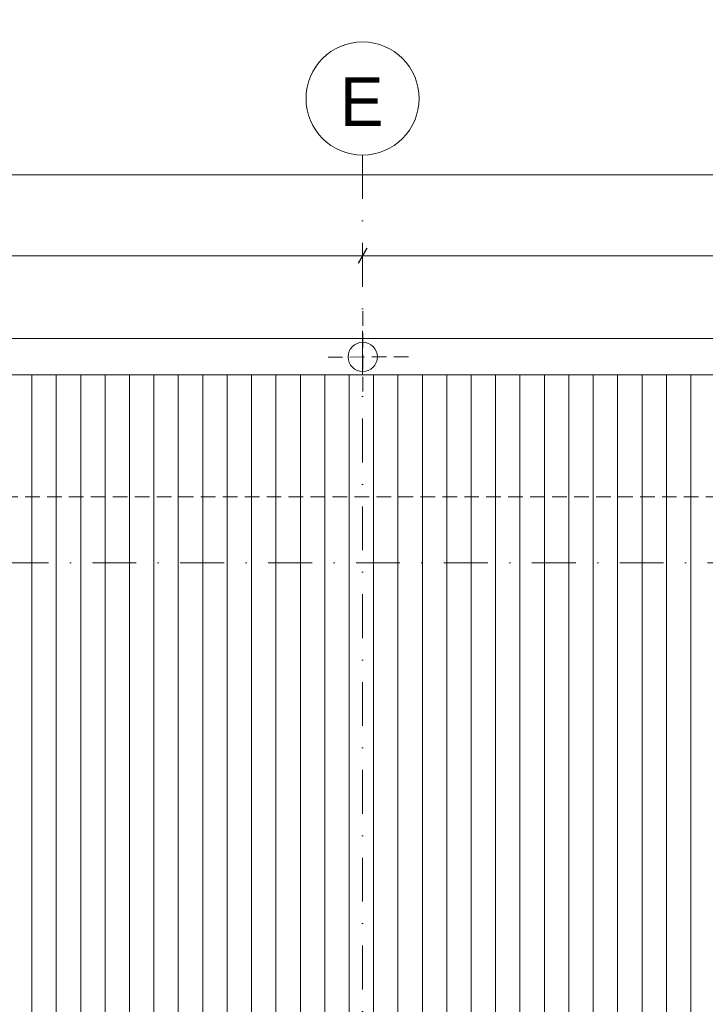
# Model space of a CAD drawing. Header units: millimetres. Extents: x 100377 to 139599, y -1988 to 13993.
# Tile 42 of 53: x 124312 to 127122, y 9957 to 13993. Entities that reach past the tile are written whole.
import ezdxf

# ---------------------------------------------------------------- set-up
doc = ezdxf.new("R2010")
doc.units = ezdxf.units.MM
doc.header["$MEASUREMENT"] = 0
doc.linetypes.add('Kropki i Kreski', pattern=[360, 180, -90, 0, -90])
doc.linetypes.add('Przerywana gęsta', pattern=[90, 60, -30])
for name, color, linetype, lineweight in [('Nowe_0_Nr_pióra__1', 7, 'Continuous', 13), ('Nowe_0_Nr_pióra__2', 251, 'Continuous', 13), ('Nowe_299-A Wymiary Opisy_Nr_pióra__1', 7, 'Continuous', 13), ('Nowe_299-A Wymiary Opisy_Nr_pióra__21', 7, 'Continuous', 25), ('Nowe_830-G Teksty Etykiety_Nr_pióra__1', 7, 'Continuous', 13)]:
    doc.layers.add(name, color=color, linetype=linetype, lineweight=lineweight)
doc.layers.add('Nowe_299-A Wymiary Opisy', color=7, linetype='Continuous')
doc.styles.add('STYL_AUTOMATYCZNY_1', font='txt')
doc.dimstyles.new('STYL_AUTOMATYCZNY__2', dxfattribs={"dimtxt": 200, "dimasz": 47.5, "dimexe": 0.18, "dimexo": 300, "dimgap": 0.09, "dimtad": 1, "dimtih": 1, "dimtoh": 1, "dimdec": 0, "dimlfac": 0.1, "dimzin": 0, "dimdsep": 46, "dimtxsty": 'STYL_AUTOMATYCZNY_1', "dimblk": 'ARROWHEAD_2', "dimblk1": 'ARROWHEAD_2', "dimblk2": 'ARROWHEAD_2', "dimcen": 0.09, "dimclrd": 7, "dimclre": 7, "dimclrt": 7, "dimadec": 1, "dimazin": 0, "dimtfac": 1, "dimtdec": 4, "dimtmove": 0, "dimatfit": 3, "dimfxl": 0, "dimtolj": 1, "dimtzin": 0, "dimarcsym": 0})

# ---------------------------------------------------------------- blocks, each defined once
blk = doc.blocks.new('*X4')
at = {"layer": 'Nowe_0_Nr_pióra__2', "color": 251, "linetype": 'Continuous', "lineweight": 13}
for p, q in [((124362.4, 12287), (124362.4, 12537)), ((124362.4, 12287), (124362.4, 12537)), ((124462.4, 12287), (124462.4, 12537)), ((124462.4, 12287), (124462.4, 12537)), ((124562.4, 12287), (124562.4, 12537)), ((124562.4, 12287), (124562.4, 12537)), ((124662.4, 12287), (124662.4, 12537)), ((124662.4, 12287), (124662.4, 12537)), ((124762.4, 12287), (124762.4, 12537)), ((124762.4, 12287), (124762.4, 12537)), ((124862.4, 12287), (124862.4, 12537)), ((124862.4, 12287), (124862.4, 12537)), ((124962.4, 12287), (124962.4, 12537)), ((124962.4, 12287), (124962.4, 12537)), ((125062.4, 12287), (125062.4, 12537)), ((125062.4, 12287), (125062.4, 12537)), ((125162.4, 12287), (125162.4, 12537)), ((125162.4, 12287), (125162.4, 12537)), ((125262.4, 12287), (125262.4, 12537)), ((125262.4, 12287), (125262.4, 12537)), ((125362.4, 12287), (125362.4, 12537)), ((125362.4, 12287), (125362.4, 12537)), ((125462.4, 12287), (125462.4, 12537)), ((125462.4, 12287), (125462.4, 12537)), ((125562.4, 12287), (125562.4, 12537)), ((125562.4, 12287), (125562.4, 12537)), ((125662.4, 12287), (125662.4, 12537)), ((125662.4, 12287), (125662.4, 12537)), ((125762.4, 12287), (125762.4, 12537)), ((125762.4, 12287), (125762.4, 12537)), ((125862.4, 12287), (125862.4, 12537)), ((125862.4, 12287), (125862.4, 12537)), ((125962.4, 12287), (125962.4, 12537)), ((125962.4, 12287), (125962.4, 12537)), ((126062.4, 12287), (126062.4, 12537)), ((126062.4, 12287), (126062.4, 12537)), ((126162.4, 12287), (126162.4, 12537)), ((126162.4, 12287), (126162.4, 12537)), ((126262.4, 12287), (126262.4, 12537)), ((126262.4, 12287), (126262.4, 12537)), ((126362.4, 12287), (126362.4, 12537)), ((126362.4, 12287), (126362.4, 12537)), ((126462.4, 12287), (126462.4, 12537)), ((126462.4, 12287), (126462.4, 12537)), ((126562.4, 12287), (126562.4, 12537)), ((126562.4, 12287), (126562.4, 12537)), ((126662.4, 12287), (126662.4, 12537)), ((126662.4, 12287), (126662.4, 12537)), ((126762.4, 12287), (126762.4, 12537)), ((126762.4, 12287), (126762.4, 12537)), ((126862.4, 12287), (126862.4, 12537)), ((126862.4, 12287), (126862.4, 12537)), ((126962.4, 12287), (126962.4, 12537)), ((126962.4, 12287), (126962.4, 12537)), ((127062.4, 12287), (127062.4, 12537)), ((127062.4, 12287), (127062.4, 12537)), ((124362.4, 12037), (124362.4, 12287)), ((124362.4, 12037), (124362.4, 12287)), ((124462.4, 12037), (124462.4, 12287)), ((124462.4, 12037), (124462.4, 12287)), ((124562.4, 12037), (124562.4, 12287)), ((124562.4, 12037), (124562.4, 12287)), ((124662.4, 12037), (124662.4, 12287)), ((124662.4, 12037), (124662.4, 12287)), ((124762.4, 12037), (124762.4, 12287)), ((124762.4, 12037), (124762.4, 12287)), ((124862.4, 12037), (124862.4, 12287)), ((124862.4, 12037), (124862.4, 12287)), ((124962.4, 12037), (124962.4, 12287)), ((124962.4, 12037), (124962.4, 12287)), ((125062.4, 12037), (125062.4, 12287)), ((125062.4, 12037), (125062.4, 12287)), ((125162.4, 12037), (125162.4, 12287)), ((125162.4, 12037), (125162.4, 12287)), ((125262.4, 12037), (125262.4, 12287)), ((125262.4, 12037), (125262.4, 12287)), ((125362.4, 12037), (125362.4, 12287)), ((125362.4, 12037), (125362.4, 12287)), ((125462.4, 12037), (125462.4, 12287)), ((125462.4, 12037), (125462.4, 12287)), ((125562.4, 12037), (125562.4, 12287)), ((125562.4, 12037), (125562.4, 12287)), ((125662.4, 12037), (125662.4, 12287)), ((125662.4, 12037), (125662.4, 12287)), ((125762.4, 12037), (125762.4, 12287)), ((125762.4, 12037), (125762.4, 12287)), ((125862.4, 12037), (125862.4, 12287)), ((125862.4, 12037), (125862.4, 12287)), ((125962.4, 12037), (125962.4, 12287)), ((125962.4, 12037), (125962.4, 12287)), ((126062.4, 12037), (126062.4, 12287)), ((126062.4, 12037), (126062.4, 12287)), ((126162.4, 12037), (126162.4, 12287)), ((126162.4, 12037), (126162.4, 12287)), ((126262.4, 12037), (126262.4, 12287)), ((126262.4, 12037), (126262.4, 12287)), ((126362.4, 12037), (126362.4, 12287)), ((126362.4, 12037), (126362.4, 12287)), ((126462.4, 12037), (126462.4, 12287)), ((126462.4, 12037), (126462.4, 12287)), ((126562.4, 12037), (126562.4, 12287)), ((126562.4, 12037), (126562.4, 12287)), ((126662.4, 12037), (126662.4, 12287)), ((126662.4, 12037), (126662.4, 12287)), ((126762.4, 12037), (126762.4, 12287)), ((126762.4, 12037), (126762.4, 12287)), ((126862.4, 12037), (126862.4, 12287)), ((126862.4, 12037), (126862.4, 12287)), ((126962.4, 12037), (126962.4, 12287)), ((126962.4, 12037), (126962.4, 12287)), ((127062.4, 12037), (127062.4, 12287)), ((127062.4, 12037), (127062.4, 12287)), ((124362.4, 11787), (124362.4, 12037)), ((124362.4, 11787), (124362.4, 12037)), ((124462.4, 11787), (124462.4, 12037)), ((124462.4, 11787), (124462.4, 12037)), ((124562.4, 11787), (124562.4, 12037)), ((124562.4, 11787), (124562.4, 12037)), ((124662.4, 11787), (124662.4, 12037)), ((124662.4, 11787), (124662.4, 12037)), ((124762.4, 11787), (124762.4, 12037)), ((124762.4, 11787), (124762.4, 12037)), ((124862.4, 11787), (124862.4, 12037)), ((124862.4, 11787), (124862.4, 12037)), ((124962.4, 11787), (124962.4, 12037)), ((124962.4, 11787), (124962.4, 12037)), ((125062.4, 11787), (125062.4, 12037)), ((125062.4, 11787), (125062.4, 12037)), ((125162.4, 11787), (125162.4, 12037)), ((125162.4, 11787), (125162.4, 12037)), ((125262.4, 11787), (125262.4, 12037)), ((125262.4, 11787), (125262.4, 12037)), ((125362.4, 11787), (125362.4, 12037)), ((125362.4, 11787), (125362.4, 12037)), ((125462.4, 11787), (125462.4, 12037)), ((125462.4, 11787), (125462.4, 12037)), ((125562.4, 11787), (125562.4, 12037)), ((125562.4, 11787), (125562.4, 12037)), ((125662.4, 11787), (125662.4, 12037)), ((125662.4, 11787), (125662.4, 12037)), ((125762.4, 11787), (125762.4, 12037)), ((125762.4, 11787), (125762.4, 12037)), ((125862.4, 11787), (125862.4, 12037)), ((125862.4, 11787), (125862.4, 12037)), ((125962.4, 11787), (125962.4, 12037)), ((125962.4, 11787), (125962.4, 12037)), ((126062.4, 11787), (126062.4, 12037)), ((126062.4, 11787), (126062.4, 12037)), ((126162.4, 11787), (126162.4, 12037)), ((126162.4, 11787), (126162.4, 12037)), ((126262.4, 11787), (126262.4, 12037)), ((126262.4, 11787), (126262.4, 12037)), ((126362.4, 11787), (126362.4, 12037)), ((126362.4, 11787), (126362.4, 12037)), ((126462.4, 11787), (126462.4, 12037)), ((126462.4, 11787), (126462.4, 12037)), ((126562.4, 11787), (126562.4, 12037)), ((126562.4, 11787), (126562.4, 12037)), ((126662.4, 11787), (126662.4, 12037)), ((126662.4, 11787), (126662.4, 12037)), ((126762.4, 11787), (126762.4, 12037)), ((126762.4, 11787), (126762.4, 12037)), ((126862.4, 11787), (126862.4, 12037)), ((126862.4, 11787), (126862.4, 12037)), ((126962.4, 11787), (126962.4, 12037)), ((126962.4, 11787), (126962.4, 12037)), ((127062.4, 11787), (127062.4, 12037)), ((127062.4, 11787), (127062.4, 12037)), ((124362.4, 11537), (124362.4, 11787)), ((124362.4, 11537), (124362.4, 11787)), ((124462.4, 11537), (124462.4, 11787)), ((124462.4, 11537), (124462.4, 11787)), ((124562.4, 11537), (124562.4, 11787)), ((124562.4, 11537), (124562.4, 11787)), ((124662.4, 11537), (124662.4, 11787)), ((124662.4, 11537), (124662.4, 11787)), ((124762.4, 11537), (124762.4, 11787)), ((124762.4, 11537), (124762.4, 11787)), ((124862.4, 11537), (124862.4, 11787)), ((124862.4, 11537), (124862.4, 11787)), ((124962.4, 11537), (124962.4, 11787)), ((124962.4, 11537), (124962.4, 11787)), ((125062.4, 11537), (125062.4, 11787)), ((125062.4, 11537), (125062.4, 11787)), ((125162.4, 11537), (125162.4, 11787)), ((125162.4, 11537), (125162.4, 11787)), ((125262.4, 11537), (125262.4, 11787)), ((125262.4, 11537), (125262.4, 11787)), ((125362.4, 11537), (125362.4, 11787)), ((125362.4, 11537), (125362.4, 11787)), ((125462.4, 11537), (125462.4, 11787)), ((125462.4, 11537), (125462.4, 11787)), ((125562.4, 11537), (125562.4, 11787)), ((125562.4, 11537), (125562.4, 11787)), ((125662.4, 11537), (125662.4, 11787)), ((125662.4, 11537), (125662.4, 11787)), ((125762.4, 11537), (125762.4, 11787)), ((125762.4, 11537), (125762.4, 11787)), ((125862.4, 11537), (125862.4, 11787)), ((125862.4, 11537), (125862.4, 11787)), ((125962.4, 11537), (125962.4, 11787)), ((125962.4, 11537), (125962.4, 11787)), ((126062.4, 11537), (126062.4, 11787)), ((126062.4, 11537), (126062.4, 11787)), ((126162.4, 11537), (126162.4, 11787)), ((126162.4, 11537), (126162.4, 11787)), ((126262.4, 11537), (126262.4, 11787)), ((126262.4, 11537), (126262.4, 11787)), ((126362.4, 11537), (126362.4, 11787)), ((126362.4, 11537), (126362.4, 11787)), ((126462.4, 11537), (126462.4, 11787)), ((126462.4, 11537), (126462.4, 11787)), ((126562.4, 11537), (126562.4, 11787)), ((126562.4, 11537), (126562.4, 11787)), ((126662.4, 11537), (126662.4, 11787)), ((126662.4, 11537), (126662.4, 11787)), ((126762.4, 11537), (126762.4, 11787)), ((126762.4, 11537), (126762.4, 11787)), ((126862.4, 11537), (126862.4, 11787)), ((126862.4, 11537), (126862.4, 11787)), ((126962.4, 11537), (126962.4, 11787)), ((126962.4, 11537), (126962.4, 11787)), ((127062.4, 11537), (127062.4, 11787)), ((127062.4, 11537), (127062.4, 11787)), ((124362.4, 11287), (124362.4, 11537)), ((124362.4, 11287), (124362.4, 11537)), ((124462.4, 11287), (124462.4, 11537)), ((124462.4, 11287), (124462.4, 11537)), ((124562.4, 11287), (124562.4, 11537)), ((124562.4, 11287), (124562.4, 11537)), ((124662.4, 11287), (124662.4, 11537)), ((124662.4, 11287), (124662.4, 11537)), ((124762.4, 11287), (124762.4, 11537)), ((124762.4, 11287), (124762.4, 11537)), ((124862.4, 11287), (124862.4, 11537)), ((124862.4, 11287), (124862.4, 11537)), ((124962.4, 11287), (124962.4, 11537)), ((124962.4, 11287), (124962.4, 11537)), ((125062.4, 11287), (125062.4, 11537)), ((125062.4, 11287), (125062.4, 11537)), ((125162.4, 11287), (125162.4, 11537)), ((125162.4, 11287), (125162.4, 11537)), ((125262.4, 11287), (125262.4, 11537)), ((125262.4, 11287), (125262.4, 11537)), ((125362.4, 11287), (125362.4, 11537)), ((125362.4, 11287), (125362.4, 11537)), ((125462.4, 11287), (125462.4, 11537)), ((125462.4, 11287), (125462.4, 11537)), ((125562.4, 11287), (125562.4, 11537)), ((125562.4, 11287), (125562.4, 11537)), ((125662.4, 11287), (125662.4, 11537)), ((125662.4, 11287), (125662.4, 11537)), ((125762.4, 11287), (125762.4, 11537)), ((125762.4, 11287), (125762.4, 11537)), ((125862.4, 11287), (125862.4, 11537)), ((125862.4, 11287), (125862.4, 11537)), ((125962.4, 11287), (125962.4, 11537)), ((125962.4, 11287), (125962.4, 11537)), ((126062.4, 11287), (126062.4, 11537)), ((126062.4, 11287), (126062.4, 11537)), ((126162.4, 11287), (126162.4, 11537)), ((126162.4, 11287), (126162.4, 11537)), ((126262.4, 11287), (126262.4, 11537)), ((126262.4, 11287), (126262.4, 11537)), ((126362.4, 11287), (126362.4, 11537)), ((126362.4, 11287), (126362.4, 11537)), ((126462.4, 11287), (126462.4, 11537)), ((126462.4, 11287), (126462.4, 11537)), ((126562.4, 11287), (126562.4, 11537)), ((126562.4, 11287), (126562.4, 11537)), ((126662.4, 11287), (126662.4, 11537)), ((126662.4, 11287), (126662.4, 11537)), ((126762.4, 11287), (126762.4, 11537)), ((126762.4, 11287), (126762.4, 11537)), ((126862.4, 11287), (126862.4, 11537)), ((126862.4, 11287), (126862.4, 11537)), ((126962.4, 11287), (126962.4, 11537)), ((126962.4, 11287), (126962.4, 11537)), ((127062.4, 11287), (127062.4, 11537)), ((127062.4, 11287), (127062.4, 11537)), ((124362.4, 11037), (124362.4, 11287)), ((124362.4, 11037), (124362.4, 11287)), ((124462.4, 11037), (124462.4, 11287)), ((124462.4, 11037), (124462.4, 11287)), ((124562.4, 11037), (124562.4, 11287)), ((124562.4, 11037), (124562.4, 11287)), ((124662.4, 11037), (124662.4, 11287)), ((124662.4, 11037), (124662.4, 11287)), ((124762.4, 11037), (124762.4, 11287)), ((124762.4, 11037), (124762.4, 11287)), ((124862.4, 11037), (124862.4, 11287)), ((124862.4, 11037), (124862.4, 11287)), ((124962.4, 11037), (124962.4, 11287)), ((124962.4, 11037), (124962.4, 11287)), ((125062.4, 11037), (125062.4, 11287)), ((125062.4, 11037), (125062.4, 11287)), ((125162.4, 11037), (125162.4, 11287)), ((125162.4, 11037), (125162.4, 11287)), ((125262.4, 11037), (125262.4, 11287)), ((125262.4, 11037), (125262.4, 11287)), ((125362.4, 11037), (125362.4, 11287)), ((125362.4, 11037), (125362.4, 11287)), ((125462.4, 11037), (125462.4, 11287)), ((125462.4, 11037), (125462.4, 11287)), ((125562.4, 11037), (125562.4, 11287)), ((125562.4, 11037), (125562.4, 11287)), ((125662.4, 11037), (125662.4, 11287)), ((125662.4, 11037), (125662.4, 11287)), ((125762.4, 11037), (125762.4, 11287)), ((125762.4, 11037), (125762.4, 11287)), ((125862.4, 11037), (125862.4, 11287)), ((125862.4, 11037), (125862.4, 11287)), ((125962.4, 11037), (125962.4, 11287)), ((125962.4, 11037), (125962.4, 11287)), ((126062.4, 11037), (126062.4, 11287)), ((126062.4, 11037), (126062.4, 11287)), ((126162.4, 11037), (126162.4, 11287)), ((126162.4, 11037), (126162.4, 11287)), ((126262.4, 11037), (126262.4, 11287)), ((126262.4, 11037), (126262.4, 11287)), ((126362.4, 11037), (126362.4, 11287)), ((126362.4, 11037), (126362.4, 11287)), ((126462.4, 11037), (126462.4, 11287)), ((126462.4, 11037), (126462.4, 11287)), ((126562.4, 11037), (126562.4, 11287)), ((126562.4, 11037), (126562.4, 11287)), ((126662.4, 11037), (126662.4, 11287)), ((126662.4, 11037), (126662.4, 11287)), ((126762.4, 11037), (126762.4, 11287)), ((126762.4, 11037), (126762.4, 11287)), ((126862.4, 11037), (126862.4, 11287)), ((126862.4, 11037), (126862.4, 11287)), ((126962.4, 11037), (126962.4, 11287)), ((126962.4, 11037), (126962.4, 11287)), ((127062.4, 11037), (127062.4, 11287)), ((127062.4, 11037), (127062.4, 11287)), ((124362.4, 10787), (124362.4, 11037)), ((124362.4, 10787), (124362.4, 11037)), ((124462.4, 10787), (124462.4, 11037)), ((124462.4, 10787), (124462.4, 11037)), ((124562.4, 10787), (124562.4, 11037)), ((124562.4, 10787), (124562.4, 11037)), ((124662.4, 10787), (124662.4, 11037)), ((124662.4, 10787), (124662.4, 11037)), ((124762.4, 10787), (124762.4, 11037)), ((124762.4, 10787), (124762.4, 11037)), ((124862.4, 10787), (124862.4, 11037)), ((124862.4, 10787), (124862.4, 11037)), ((124962.4, 10787), (124962.4, 11037)), ((124962.4, 10787), (124962.4, 11037)), ((125062.4, 10787), (125062.4, 11037)), ((125062.4, 10787), (125062.4, 11037)), ((125162.4, 10787), (125162.4, 11037)), ((125162.4, 10787), (125162.4, 11037)), ((125262.4, 10787), (125262.4, 11037)), ((125262.4, 10787), (125262.4, 11037)), ((125362.4, 10787), (125362.4, 11037)), ((125362.4, 10787), (125362.4, 11037)), ((125462.4, 10787), (125462.4, 11037)), ((125462.4, 10787), (125462.4, 11037)), ((125562.4, 10787), (125562.4, 11037)), ((125562.4, 10787), (125562.4, 11037)), ((125662.4, 10787), (125662.4, 11037)), ((125662.4, 10787), (125662.4, 11037)), ((125762.4, 10787), (125762.4, 11037)), ((125762.4, 10787), (125762.4, 11037)), ((125862.4, 10787), (125862.4, 11037)), ((125862.4, 10787), (125862.4, 11037)), ((125962.4, 10787), (125962.4, 11037)), ((125962.4, 10787), (125962.4, 11037)), ((126062.4, 10787), (126062.4, 11037)), ((126062.4, 10787), (126062.4, 11037)), ((126162.4, 10787), (126162.4, 11037)), ((126162.4, 10787), (126162.4, 11037)), ((126262.4, 10787), (126262.4, 11037)), ((126262.4, 10787), (126262.4, 11037)), ((126362.4, 10787), (126362.4, 11037)), ((126362.4, 10787), (126362.4, 11037)), ((126462.4, 10787), (126462.4, 11037)), ((126462.4, 10787), (126462.4, 11037)), ((126562.4, 10787), (126562.4, 11037)), ((126562.4, 10787), (126562.4, 11037)), ((126662.4, 10787), (126662.4, 11037)), ((126662.4, 10787), (126662.4, 11037)), ((126762.4, 10787), (126762.4, 11037)), ((126762.4, 10787), (126762.4, 11037)), ((126862.4, 10787), (126862.4, 11037)), ((126862.4, 10787), (126862.4, 11037)), ((126962.4, 10787), (126962.4, 11037)), ((126962.4, 10787), (126962.4, 11037)), ((127062.4, 10787), (127062.4, 11037)), ((127062.4, 10787), (127062.4, 11037)), ((124362.4, 10537), (124362.4, 10787)), ((124362.4, 10537), (124362.4, 10787)), ((124462.4, 10537), (124462.4, 10787)), ((124462.4, 10537), (124462.4, 10787)), ((124562.4, 10537), (124562.4, 10787)), ((124562.4, 10537), (124562.4, 10787)), ((124662.4, 10537), (124662.4, 10787)), ((124662.4, 10537), (124662.4, 10787)), ((124762.4, 10537), (124762.4, 10787)), ((124762.4, 10537), (124762.4, 10787)), ((124862.4, 10537), (124862.4, 10787)), ((124862.4, 10537), (124862.4, 10787)), ((124962.4, 10537), (124962.4, 10787)), ((124962.4, 10537), (124962.4, 10787)), ((125062.4, 10537), (125062.4, 10787)), ((125062.4, 10537), (125062.4, 10787)), ((125162.4, 10537), (125162.4, 10787)), ((125162.4, 10537), (125162.4, 10787)), ((125262.4, 10537), (125262.4, 10787)), ((125262.4, 10537), (125262.4, 10787)), ((125362.4, 10537), (125362.4, 10787)), ((125362.4, 10537), (125362.4, 10787)), ((125462.4, 10537), (125462.4, 10787)), ((125462.4, 10537), (125462.4, 10787)), ((125562.4, 10537), (125562.4, 10787)), ((125562.4, 10537), (125562.4, 10787)), ((125662.4, 10537), (125662.4, 10787)), ((125662.4, 10537), (125662.4, 10787)), ((125762.4, 10537), (125762.4, 10787)), ((125762.4, 10537), (125762.4, 10787)), ((125862.4, 10537), (125862.4, 10787)), ((125862.4, 10537), (125862.4, 10787)), ((125962.4, 10537), (125962.4, 10787)), ((125962.4, 10537), (125962.4, 10787)), ((126062.4, 10537), (126062.4, 10787)), ((126062.4, 10537), (126062.4, 10787)), ((126162.4, 10537), (126162.4, 10787)), ((126162.4, 10537), (126162.4, 10787)), ((126262.4, 10537), (126262.4, 10787)), ((126262.4, 10537), (126262.4, 10787)), ((126362.4, 10537), (126362.4, 10787)), ((126362.4, 10537), (126362.4, 10787)), ((126462.4, 10537), (126462.4, 10787)), ((126462.4, 10537), (126462.4, 10787)), ((126562.4, 10537), (126562.4, 10787)), ((126562.4, 10537), (126562.4, 10787)), ((126662.4, 10537), (126662.4, 10787)), ((126662.4, 10537), (126662.4, 10787)), ((126762.4, 10537), (126762.4, 10787)), ((126762.4, 10537), (126762.4, 10787)), ((126862.4, 10537), (126862.4, 10787)), ((126862.4, 10537), (126862.4, 10787)), ((126962.4, 10537), (126962.4, 10787)), ((126962.4, 10537), (126962.4, 10787)), ((127062.4, 10537), (127062.4, 10787)), ((127062.4, 10537), (127062.4, 10787)), ((124362.4, 10287), (124362.4, 10537)), ((124362.4, 10287), (124362.4, 10537)), ((124462.4, 10287), (124462.4, 10537)), ((124462.4, 10287), (124462.4, 10537)), ((124562.4, 10287), (124562.4, 10537)), ((124562.4, 10287), (124562.4, 10537)), ((124662.4, 10287), (124662.4, 10537)), ((124662.4, 10287), (124662.4, 10537)), ((124762.4, 10287), (124762.4, 10537)), ((124762.4, 10287), (124762.4, 10537)), ((124862.4, 10287), (124862.4, 10537)), ((124862.4, 10287), (124862.4, 10537)), ((124962.4, 10287), (124962.4, 10537)), ((124962.4, 10287), (124962.4, 10537)), ((125062.4, 10287), (125062.4, 10537)), ((125062.4, 10287), (125062.4, 10537)), ((125162.4, 10287), (125162.4, 10537)), ((125162.4, 10287), (125162.4, 10537)), ((125262.4, 10287), (125262.4, 10537)), ((125262.4, 10287), (125262.4, 10537)), ((125362.4, 10287), (125362.4, 10537)), ((125362.4, 10287), (125362.4, 10537)), ((125462.4, 10287), (125462.4, 10537)), ((125462.4, 10287), (125462.4, 10537)), ((125562.4, 10287), (125562.4, 10537)), ((125562.4, 10287), (125562.4, 10537)), ((125662.4, 10287), (125662.4, 10537)), ((125662.4, 10287), (125662.4, 10537)), ((125762.4, 10287), (125762.4, 10537)), ((125762.4, 10287), (125762.4, 10537)), ((125862.4, 10287), (125862.4, 10537)), ((125862.4, 10287), (125862.4, 10537)), ((125962.4, 10287), (125962.4, 10537)), ((125962.4, 10287), (125962.4, 10537)), ((126062.4, 10287), (126062.4, 10537)), ((126062.4, 10287), (126062.4, 10537)), ((126162.4, 10287), (126162.4, 10537)), ((126162.4, 10287), (126162.4, 10537)), ((126262.4, 10287), (126262.4, 10537)), ((126262.4, 10287), (126262.4, 10537)), ((126362.4, 10287), (126362.4, 10537)), ((126362.4, 10287), (126362.4, 10537)), ((126462.4, 10287), (126462.4, 10537)), ((126462.4, 10287), (126462.4, 10537)), ((126562.4, 10287), (126562.4, 10537)), ((126562.4, 10287), (126562.4, 10537)), ((126662.4, 10287), (126662.4, 10537)), ((126662.4, 10287), (126662.4, 10537)), ((126762.4, 10287), (126762.4, 10537)), ((126762.4, 10287), (126762.4, 10537)), ((126862.4, 10287), (126862.4, 10537)), ((126862.4, 10287), (126862.4, 10537)), ((126962.4, 10287), (126962.4, 10537)), ((126962.4, 10287), (126962.4, 10537)), ((127062.4, 10287), (127062.4, 10537)), ((127062.4, 10287), (127062.4, 10537)), ((124362.4, 10037), (124362.4, 10287)), ((124362.4, 10037), (124362.4, 10287)), ((124462.4, 10037), (124462.4, 10287)), ((124462.4, 10037), (124462.4, 10287)), ((124562.4, 10037), (124562.4, 10287)), ((124562.4, 10037), (124562.4, 10287)), ((124662.4, 10037), (124662.4, 10287)), ((124662.4, 10037), (124662.4, 10287)), ((124762.4, 10037), (124762.4, 10287)), ((124762.4, 10037), (124762.4, 10287)), ((124862.4, 10037), (124862.4, 10287)), ((124862.4, 10037), (124862.4, 10287)), ((124962.4, 10037), (124962.4, 10287)), ((124962.4, 10037), (124962.4, 10287)), ((125062.4, 10037), (125062.4, 10287)), ((125062.4, 10037), (125062.4, 10287)), ((125162.4, 10037), (125162.4, 10287)), ((125162.4, 10037), (125162.4, 10287)), ((125262.4, 10037), (125262.4, 10287)), ((125262.4, 10037), (125262.4, 10287)), ((125362.4, 10037), (125362.4, 10287)), ((125362.4, 10037), (125362.4, 10287)), ((125462.4, 10037), (125462.4, 10287)), ((125462.4, 10037), (125462.4, 10287)), ((125562.4, 10037), (125562.4, 10287)), ((125562.4, 10037), (125562.4, 10287)), ((125662.4, 10037), (125662.4, 10287)), ((125662.4, 10037), (125662.4, 10287)), ((125762.4, 10037), (125762.4, 10287)), ((125762.4, 10037), (125762.4, 10287)), ((125862.4, 10037), (125862.4, 10287)), ((125862.4, 10037), (125862.4, 10287)), ((125962.4, 10037), (125962.4, 10287)), ((125962.4, 10037), (125962.4, 10287)), ((126062.4, 10037), (126062.4, 10287)), ((126062.4, 10037), (126062.4, 10287)), ((126162.4, 10037), (126162.4, 10287)), ((126162.4, 10037), (126162.4, 10287)), ((126262.4, 10037), (126262.4, 10287)), ((126262.4, 10037), (126262.4, 10287)), ((126362.4, 10037), (126362.4, 10287)), ((126362.4, 10037), (126362.4, 10287)), ((126462.4, 10037), (126462.4, 10287)), ((126462.4, 10037), (126462.4, 10287)), ((126562.4, 10037), (126562.4, 10287)), ((126562.4, 10037), (126562.4, 10287)), ((126662.4, 10037), (126662.4, 10287)), ((126662.4, 10037), (126662.4, 10287)), ((126762.4, 10037), (126762.4, 10287)), ((126762.4, 10037), (126762.4, 10287)), ((126862.4, 10037), (126862.4, 10287)), ((126862.4, 10037), (126862.4, 10287)), ((126962.4, 10037), (126962.4, 10287)), ((126962.4, 10037), (126962.4, 10287)), ((127062.4, 10037), (127062.4, 10287)), ((127062.4, 10037), (127062.4, 10287)), ((124362.4, 9787), (124362.4, 10037)), ((124362.4, 9787), (124362.4, 10037)), ((124462.4, 9787), (124462.4, 10037)), ((124462.4, 9787), (124462.4, 10037)), ((124562.4, 9787), (124562.4, 10037)), ((124562.4, 9787), (124562.4, 10037)), ((124662.4, 9787), (124662.4, 10037)), ((124662.4, 9787), (124662.4, 10037)), ((124762.4, 9787), (124762.4, 10037)), ((124762.4, 9787), (124762.4, 10037)), ((124862.4, 9787), (124862.4, 10037)), ((124862.4, 9787), (124862.4, 10037)), ((124962.4, 9787), (124962.4, 10037)), ((124962.4, 9787), (124962.4, 10037)), ((125062.4, 9787), (125062.4, 10037)), ((125062.4, 9787), (125062.4, 10037)), ((125162.4, 9787), (125162.4, 10037)), ((125162.4, 9787), (125162.4, 10037)), ((125262.4, 9787), (125262.4, 10037)), ((125262.4, 9787), (125262.4, 10037)), ((125362.4, 9787), (125362.4, 10037)), ((125362.4, 9787), (125362.4, 10037)), ((125462.4, 9787), (125462.4, 10037)), ((125462.4, 9787), (125462.4, 10037)), ((125562.4, 9787), (125562.4, 10037)), ((125562.4, 9787), (125562.4, 10037)), ((125662.4, 9787), (125662.4, 10037)), ((125662.4, 9787), (125662.4, 10037)), ((125762.4, 9787), (125762.4, 10037)), ((125762.4, 9787), (125762.4, 10037)), ((125862.4, 9787), (125862.4, 10037)), ((125862.4, 9787), (125862.4, 10037)), ((125962.4, 9787), (125962.4, 10037)), ((125962.4, 9787), (125962.4, 10037)), ((126062.4, 9787), (126062.4, 10037)), ((126062.4, 9787), (126062.4, 10037)), ((126162.4, 9787), (126162.4, 10037)), ((126162.4, 9787), (126162.4, 10037)), ((126262.4, 9787), (126262.4, 10037)), ((126262.4, 9787), (126262.4, 10037)), ((126362.4, 9787), (126362.4, 10037)), ((126362.4, 9787), (126362.4, 10037)), ((126462.4, 9787), (126462.4, 10037)), ((126462.4, 9787), (126462.4, 10037)), ((126562.4, 9787), (126562.4, 10037)), ((126562.4, 9787), (126562.4, 10037)), ((126662.4, 9787), (126662.4, 10037)), ((126662.4, 9787), (126662.4, 10037)), ((126762.4, 9787), (126762.4, 10037)), ((126762.4, 9787), (126762.4, 10037)), ((126862.4, 9787), (126862.4, 10037)), ((126862.4, 9787), (126862.4, 10037)), ((126962.4, 9787), (126962.4, 10037)), ((126962.4, 9787), (126962.4, 10037)), ((127062.4, 9787), (127062.4, 10037)), ((127062.4, 9787), (127062.4, 10037))]:
    blk.add_line(p, q, dxfattribs=at)
blk = doc.blocks.new('Wypełnienie_2_1', base_point=(0, 0))
at = {"layer": 'Nowe_0_Nr_pióra__2', "color": 251, "linetype": 'Continuous', "lineweight": 13}
blk.add_blockref('*X4', (0, 0), dxfattribs=at)
blk = doc.blocks.new('*D15')
at = {"layer": 'Nowe_299-A Wymiary Opisy_Nr_pióra__1', "color": 7, "linetype": 'Continuous', "lineweight": 13}
for p, q in [((119962.4, 12978.4), (119962.4, 13072.1)), ((125717.4, 12978.4), (125717.4, 13072.1)), ((119962.4, 13025.3), (125717.4, 13025.3))]:
    blk.add_line(p, q, dxfattribs=at)
at = {"layer": 'Nowe_299-A Wymiary Opisy_Nr_pióra__21', "color": 7, "linetype": 'Continuous', "lineweight": 25}
for p, q in [((119980.4, 13056.5), (119944.4, 12994)), ((125735.4, 13056.5), (125699.4, 12994))]:
    blk.add_line(p, q, dxfattribs=at)
at = {"layer": 'Nowe_299-A Wymiary Opisy_Nr_pióra__1', "color": 7, "lineweight": 13, "insert": (122612.2, 13065.3), "char_height": 200, "attachment_point": 7, "style": 'STYL_AUTOMATYCZNY_1'}
blk.add_mtext('{\\A1;576}', dxfattribs=at)
blk = doc.blocks.new('ARROWHEAD_2')
at = {"color": 0, "linetype": 'Continuous', "lineweight": 0}
for p, q in [((0, 0), (-1, 0)), ((-0.378, -0.655), (0.378, 0.655))]:
    blk.add_line(p, q, dxfattribs=at)
blk = doc.blocks.new('*D16')
at = {"layer": 'Nowe_299-A Wymiary Opisy_Nr_pióra__1', "color": 7, "linetype": 'Continuous', "lineweight": 13}
for p, q in [((125717.4, 12978.4), (125717.4, 13072.1)), ((131472.4, 12978.4), (131472.4, 13072.1)), ((125717.4, 13025.3), (131472.4, 13025.3))]:
    blk.add_line(p, q, dxfattribs=at)
at = {"layer": 'Nowe_299-A Wymiary Opisy_Nr_pióra__21', "color": 7, "linetype": 'Continuous', "lineweight": 25}
for p, q in [((125735.4, 13056.5), (125699.4, 12994)), ((131490.4, 13056.5), (131454.4, 12994))]:
    blk.add_line(p, q, dxfattribs=at)
at = {"layer": 'Nowe_299-A Wymiary Opisy_Nr_pióra__1', "color": 7, "lineweight": 13, "insert": (128367.2, 13065.3), "char_height": 200, "attachment_point": 7, "style": 'STYL_AUTOMATYCZNY_1'}
blk.add_mtext('{\\A1;576}', dxfattribs=at)
blk = doc.blocks.new('*D18')
at = {"layer": 'Nowe_299-A Wymiary Opisy_Nr_pióra__1', "color": 7, "linetype": 'Continuous', "lineweight": 13}
for p, q in [((101964.4, 12987), (101964.4, 13403.8)), ((137960.4, 12987), (137960.4, 13403.8)), ((101933.8, 13356.9), (101964.4, 13356.9)), ((101964.4, 13356.9), (137960.4, 13356.9)), ((137960.4, 13356.9), (137991, 13356.9))]:
    blk.add_line(p, q, dxfattribs=at)
at = {"layer": 'Nowe_299-A Wymiary Opisy_Nr_pióra__21', "color": 7, "linetype": 'Continuous', "lineweight": 25}
for p, q in [((101982.4, 13388.1), (101946.4, 13325.6)), ((137942.4, 13325.6), (137978.4, 13388.1))]:
    blk.add_line(p, q, dxfattribs=at)
at = {"layer": 'Nowe_299-A Wymiary Opisy_Nr_pióra__1', "color": 7, "lineweight": 13, "insert": (119620.5, 13396.9), "char_height": 200, "attachment_point": 7, "style": 'STYL_AUTOMATYCZNY_1'}
blk.add_mtext('{\\A1;3\xa0600}', dxfattribs=at)

msp = doc.modelspace()

# ---------------------------------------------------------------- linework, layer by layer
at = {"layer": 'Nowe_0_Nr_pióra__1', "color": 7, "linetype": 'Kropki i Kreski', "lineweight": 13}
for points in [[(125717.4, 13438.6), (125717.4, -1524.9)], [(100843.7, 11767), (139135.9, 11767)]]:
    msp.add_lwpolyline(points, dxfattribs=at)
at = {"layer": 'Nowe_0_Nr_pióra__1', "color": 7, "linetype": 'Przerywana gęsta', "lineweight": 13}
for points in [[(125717.9, 12799), (125718.9, 12439.3)], [(125905.8, 12611.1), (125546.2, 12610.1)]]:
    msp.add_lwpolyline(points, dxfattribs=at)
at = {"layer": 'Nowe_0_Nr_pióra__1', "color": 7, "linetype": 'Continuous', "lineweight": 13}
for points in [[(101964.4, 12537), (101964.4, 12687), (137960.4, 12687), (137960.4, 12537)], [(137460.4, 6037), (137960.4, 6037), (137960.4, 12037), (137960.4, 12537), (102464.4, 12537), (101964.4, 12537), (101964.4, 6037), (102464.4, 6037)]]:
    msp.add_lwpolyline(points, dxfattribs=at)
at = {"layer": 'Nowe_0_Nr_pióra__1', "color": 7, "linetype": 'Przerywana gęsta', "lineweight": 13}
msp.add_lwpolyline([(137460.4, 37), (102464.4, 37), (102464.4, 12037), (137460.4, 12037)], close=True, dxfattribs=at)
at = {"layer": 'Nowe_0_Nr_pióra__1', "color": 7, "linetype": 'Continuous', "lineweight": 13}
for centre, radius in [((125717.4, 13670.3), 231.7), ((125717.9, 12611.1), 60)]:
    msp.add_circle(centre, radius, dxfattribs=at)

# ---------------------------------------------------------------- block references
at = {"layer": 'Nowe_0_Nr_pióra__2', "color": 251, "linetype": 'Continuous', "lineweight": 13}
msp.add_blockref('Wypełnienie_2_1', (0, 0), dxfattribs=at)

# ---------------------------------------------------------------- texts
at = {"layer": 'Nowe_830-G Teksty Etykiety_Nr_pióra__1', "color": 7, "linetype": 'Continuous', "lineweight": 13, "insert": (125625, 13757.2), "char_height": 200, "attachment_point": 1, "style": 'STYL_AUTOMATYCZNY_1'}
msp.add_mtext('{\\A1;E}', dxfattribs=at)

# ---------------------------------------------------------------- dimensions: what is measured, and where the dimension line sits
at = {"layer": 'Nowe_299-A Wymiary Opisy', "color": 7, "linetype": 'Continuous', "lineweight": 13}
for base, p1, p2, picture, middle in [((137960.4, 13356.9), (101964.4, 12687), (137960.4, 12687), '*D18', (119964, 13496.9)), ((125717.4042543, 13025.2706433), (119962.4042543, 13154.2634594), (125717.4042543, 13197.2610648), '*D15', (122840.9522508, 13165.2706439)), ((131472.4042543, 13025.2706433), (125717.4042543, 13197.2610648), (131472.4042543, 13111.265854), '*D16', (128595.9522508, 13165.2706439))]:
    dim = msp.add_linear_dim(base=base, p1=p1, p2=p2, dimstyle='STYL_AUTOMATYCZNY__2', dxfattribs=at)
    dim.commit()
    dim.dimension.update_dxf_attribs({"geometry": picture, "text_midpoint": middle, "dimtype": 160})

doc.saveas('drawing.dxf')
